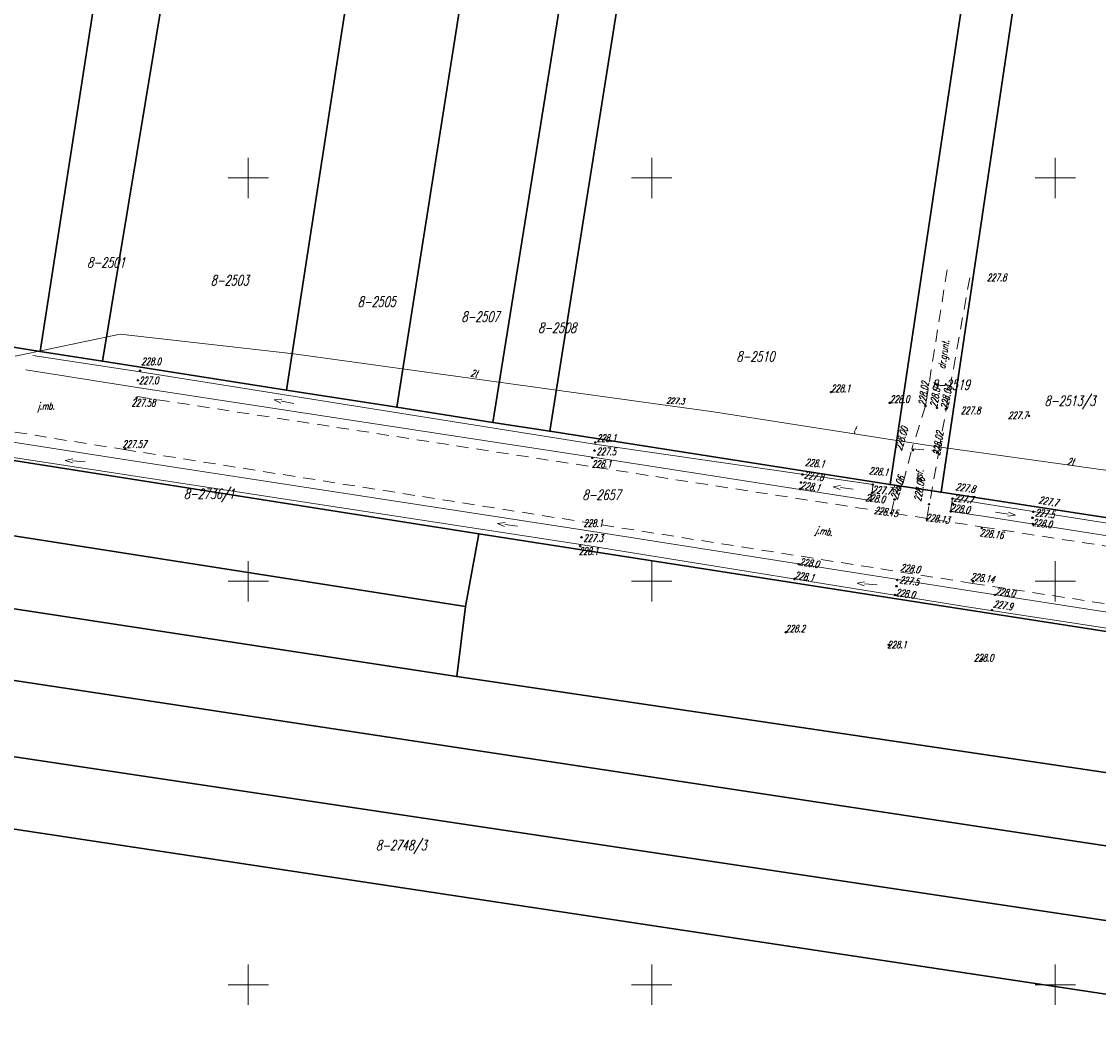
# Model space of a CAD drawing. Header units: millimetres. Extents: x 7501998 to 7504402, y 5666312 to 5667240.
# Tile 16 of 51: x 7502722 to 7502855, y 5666746 to 5666869. Entities that reach past the tile are written whole.
import ezdxf
from ezdxf.enums import TextEntityAlignment as Align

# ---------------------------------------------------------------- set-up
doc = ezdxf.new("R2010")
doc.units = ezdxf.units.MM
doc.header["$MEASUREMENT"] = 0
for name, pattern in [('1', [0]), ('4', [2.5, 1.5, -1]), ('KOR', [0])]:
    doc.linetypes.add(name, pattern=pattern)
doc.layers.get('0').update_dxf_attribs({"color": 250, "linetype": 'CONTINUOUS', "lineweight": 100})
for name, color, linetype, lineweight in [('Dzialki', 7, '1', 30), ('EUZOU_T_3', 7, 'CONTINUOUS', 18), ('EUZPU_L_3', 7, 'KOR', 18), ('Numery_dzialek', 7, 'CONTINUOUS', 18), ('Podzial_sekcyjny_krzyze', 7, '1', 18), ('Punkty', 7, 'CONTINUOUS', 9), ('SDROK_T_0', 7, 'CONTINUOUS', 18), ('SDRPK_L_1', 7, '4', 18), ('UTTOC_T_0', 11, 'CONTINUOUS', 18), ('UTTOO_T_0', 11, 'CONTINUOUS', 25), ('UTTPO_L_0', 11, '1', 18), ('WUKOS_T_0', 7, 'CONTINUOUS', 35), ('WUKOS_T_1', 7, 'CONTINUOUS', 15)]:
    doc.layers.add(name, color=color, linetype=linetype, lineweight=lineweight)
doc.styles.get("Standard").update_dxf_attribs({"font": 'Simplex.SHX', "width": 0.75})

# ---------------------------------------------------------------- blocks, each defined once
blk = doc.blocks.new('GRO')
at = {"linetype": 'Continuous'}
blk.add_circle((0, 0), 0.045, dxfattribs=at)
blk = doc.blocks.new('KCI')
at = {"linetype": 'Continuous'}
for p, q in [((0, 0), (1.585, 0)), ((1.585, 0.25), (2.5, 0)), ((1.585, -0.25), (2.5, 0))]:
    blk.add_line(p, q, dxfattribs=at)
blk = doc.blocks.new('WSP')
at = {"linetype": 'Continuous'}
blk.add_circle((0, 0), 0.045, dxfattribs=at)

msp = doc.modelspace()

# ---------------------------------------------------------------- linework, layer by layer
at = {"layer": 'Dzialki'}
for p, q in [((7502724.2, 5666828.49), (7502782.03, 5667201.25)), ((7502731.94, 5666827.27), (7502793.25, 5667199.04)), ((7502754.75, 5666823.7), (7502811.86, 5667195.08)), ((7502768.41, 5666821.57), (7502826.66, 5667192.03)), ((7502780.32, 5666819.7), (7502839.58, 5667189.13)), ((7502787.38, 5666818.59), (7502845.87, 5667187.75)), ((7502829.52, 5666811.99), (7502884.71, 5667180.56)), ((7502835.84, 5666811.03), (7502853.41, 5666929.17)), ((7502778.57, 5666805.9), (7502568.04, 5666839.08)), ((7502707.36, 5666831.12), (7502724.2, 5666828.49)), ((7502566.39, 5666829.81), (7502776.92, 5666796.89)), ((7502724.2, 5666828.49), (7502731.94, 5666827.27)), ((7502731.94, 5666827.27), (7502754.75, 5666823.7)), ((7502754.75, 5666823.7), (7502768.41, 5666821.57)), ((7502768.41, 5666821.57), (7502780.32, 5666819.7)), ((7502564.91, 5666820.39), (7502775.82, 5666788.22)), ((7502780.32, 5666819.7), (7502787.38, 5666818.59)), ((7502787.38, 5666818.59), (7502829.52, 5666811.99)), ((7502527.99, 5666816.95), (7502946.76, 5666753.49)), ((7502829.52, 5666811.99), (7502835.84, 5666811.03)), ((7502835.84, 5666811.03), (7502857.29, 5666807.76)), ((7502526.72, 5666807.41), (7503014.49, 5666734.22)), ((7502776.92, 5666796.89), (7502778.57, 5666805.9)), ((7503047.82, 5666763.89), (7502778.57, 5666805.9)), ((7502525.58, 5666798.77), (7503120.7, 5666708.91)), ((7502775.82, 5666788.22), (7502776.92, 5666796.89)), ((7503045.46, 5666748.31), (7502775.82, 5666788.22))]:
    msp.add_line(p, q, dxfattribs=at)
at = {"layer": 'EUZPU_L_3', "linetype": 'KOR'}
for p, q in [((7502736.61, 5666825.96), (7502723.3, 5666827.98)), ((7502722.42, 5666826.22), (7502735.96, 5666824.08)), ((7502736.61, 5666825.96), (7502792.88, 5666817)), ((7502680.83, 5666823.53), (7502734.6, 5666815.1)), ((7502735.96, 5666824.08), (7502792.68, 5666815.39)), ((7502712.06, 5666816.69), (7502791.19, 5666804.55)), ((7502792.88, 5666817), (7502827.44, 5666812)), ((7502734.6, 5666815.1), (7502791.37, 5666806.37)), ((7502827.14, 5666810.03), (7502792.68, 5666815.39)), ((7502827.44, 5666812), (7502827.14, 5666810.03)), ((7502837.26, 5666810.25), (7502837.03, 5666808.66)), ((7502841, 5666809.66), (7502837.26, 5666810.25)), ((7502911.93, 5666798.44), (7502841, 5666809.66)), ((7502837.03, 5666808.66), (7502841.08, 5666808.07)), ((7502911.84, 5666796.82), (7502841.08, 5666808.07)), ((7502791.37, 5666806.37), (7502839.68, 5666798.77)), ((7502791.19, 5666804.55), (7502839.31, 5666796.81)), ((7502839.68, 5666798.77), (7502910.21, 5666787.91)), ((7502839.31, 5666796.81), (7502909.82, 5666785.93))]:
    msp.add_line(p, q, dxfattribs=at)
at = {"layer": 'Podzial_sekcyjny_krzyze'}
for p, q in [((7502750, 5666847.5), (7502750, 5666852.5)), ((7502800, 5666847.5), (7502800, 5666852.5)), ((7502850, 5666847.5), (7502850, 5666852.5)), ((7502747.5, 5666850), (7502752.5, 5666850)), ((7502797.5, 5666850), (7502802.5, 5666850)), ((7502847.5, 5666850), (7502852.5, 5666850)), ((7502750, 5666797.5), (7502750, 5666802.5)), ((7502800, 5666797.5), (7502800, 5666802.5)), ((7502850, 5666797.5), (7502850, 5666802.5)), ((7502747.5, 5666800), (7502752.5, 5666800)), ((7502797.5, 5666800), (7502802.5, 5666800)), ((7502847.5, 5666800), (7502852.5, 5666800)), ((7502750, 5666747.5), (7502750, 5666752.5)), ((7502800, 5666747.5), (7502800, 5666752.5)), ((7502850, 5666747.5), (7502850, 5666752.5)), ((7502747.5, 5666750), (7502752.5, 5666750)), ((7502797.5, 5666750), (7502802.5, 5666750)), ((7502847.5, 5666750), (7502852.5, 5666750))]:
    msp.add_line(p, q, dxfattribs=at)
at = {"layer": 'SDRPK_L_1', "linetype": '4'}
for p, q in [((7502836.6, 5666838.59), (7502833.92, 5666821.73)), ((7502836.48, 5666821.39), (7502839.53, 5666838.32)), ((7502734.88, 5666816.29), (7502617.36, 5666835.05)), ((7502736.28, 5666822.89), (7502840.97, 5666806.73)), ((7502833.92, 5666821.73), (7502832.22, 5666816.43)), ((7502835.57, 5666816.13), (7502836.48, 5666821.39)), ((7502839.76, 5666799.75), (7502734.88, 5666816.29)), ((7502831.15, 5666812.19), (7502832.22, 5666816.43)), ((7502832.22, 5666816.43), (7502835.57, 5666816.13)), ((7502834.08, 5666807.79), (7502835.57, 5666816.13)), ((7502830.24, 5666810.88), (7502831.15, 5666812.19)), ((7502829.65, 5666808.45), (7502830.24, 5666810.88)), ((7502840.97, 5666806.73), (7502911.62, 5666795.8)), ((7502839.76, 5666799.75), (7502910.38, 5666788.9))]:
    msp.add_line(p, q, dxfattribs=at)
at = {"layer": 'UTTPO_L_0', "linetype": '1'}
for p, q in [((7502721.12, 5666827.89), (7502734.12, 5666830.65)), ((7502734.12, 5666830.65), (7502755.64, 5666828.19)), ((7502755.64, 5666828.19), (7502807.65, 5666820.99)), ((7502807.65, 5666820.99), (7502834.35, 5666816.84)), ((7502834.35, 5666816.84), (7502906.48, 5666806.74))]:
    msp.add_line(p, q, dxfattribs=at)

# ---------------------------------------------------------------- block references
at = {"layer": 'EUZOU_T_3'}
for p, rotation in [((7502755.65, 5666822.04), 169.3354195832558), ((7502729.8, 5666814.8), 175.6700648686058), ((7502824.94, 5666811.43), 173.2110191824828), ((7502842.61, 5666808.59), 350.8376529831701), ((7502783.37, 5666806.85), 172.6476241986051), ((7502827.93, 5666799.58), 175.7636111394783)]:
    msp.add_blockref('KCI', p, dxfattribs=dict(at, rotation=rotation))
at = {"layer": 'Punkty'}
for p in [(7502724.2, 5666828.49), (7502731.94, 5666827.27), (7502754.75, 5666823.7), (7502768.41, 5666821.57), (7502780.32, 5666819.7), (7502787.38, 5666818.59), (7502829.52, 5666811.99), (7502835.84, 5666811.03), (7502778.57, 5666805.9), (7502776.92, 5666796.89), (7502775.82, 5666788.22)]:
    msp.add_blockref('GRO', p, dxfattribs=at)
at = {"layer": 'WUKOS_T_0'}
for p in [(7502736.58, 5666826.11), (7502736.32, 5666824.91), (7502822.2, 5666823.46), (7502736.16, 5666822.73), (7502829.5, 5666822.12), (7502833.92, 5666821.73), (7502835.35, 5666821.5), (7502836.44, 5666821.35), (7502840.58, 5666821.27), (7502846.74, 5666820.51), (7502734.76, 5666816.41), (7502792.89, 5666816.2), (7502793, 5666817.21), (7502832.37, 5666816.26), (7502792.63, 5666815.3), (7502835.34, 5666815.94), (7502818.48, 5666812.24), (7502818.68, 5666813.23), (7502818.38, 5666811.44), (7502827.28, 5666810.94), (7502827.39, 5666811.98), (7502827.08, 5666810.04), (7502830.08, 5666810.13), (7502834.36, 5666809.55), (7502837.26, 5666810.25), (7502837.29, 5666809.63), (7502829.65, 5666808.45), (7502837.03, 5666808.66), (7502847.28, 5666808.62), (7502834.11, 5666807.73), (7502847.18, 5666807.87), (7502847.22, 5666807.11), (7502791.29, 5666805.46), (7502840.88, 5666806.61), (7502791.12, 5666804.38), (7502818.22, 5666802.11), (7502817.67, 5666800.29), (7502830.42, 5666800.16), (7502830.33, 5666799.4), (7502839.83, 5666799.97), (7502830.11, 5666798.31), (7502842.53, 5666798.31), (7502842.16, 5666796.44), (7502816.6, 5666793.68), (7502829.37, 5666792.12), (7502840.92, 5666790.3)]:
    msp.add_blockref('WSP', p, dxfattribs=at)

# ---------------------------------------------------------------- texts
at = {"layer": 'Numery_dzialek', "oblique": 15, "width": 0.7}
for s, p in [('8-2501', (7502730.03, 5666840.14)), ('8-2503', (7502745.33, 5666837.93)), ('8-2505', (7502763.55, 5666835.29)), ('8-2507', (7502776.4, 5666833.43)), ('8-2508', (7502785.91, 5666832.05)), ('8-2510', (7502810.48, 5666828.49)), ('8-2519', (7502834.69, 5666824.99)), ('8-2513/3', (7502848.67, 5666822.99)), ('8-2736/1', (7502742, 5666811.46)), ('8-2657', (7502791.41, 5666811.35)), ('8-2748/3', (7502765.81, 5666767.91))]:
    msp.add_text(s, height=1.25, dxfattribs=at).set_placement(p, align=Align.TOP_LEFT)
at = {"layer": 'SDROK_T_0', "oblique": 15, "width": 0.7}
for s, rotation, p in [('dr.grunt.', 81.5935, (7502835.45, 5666826.41)), ('asf.', 77.8557, (7502832.49, 5666812.43)), ('j.mb.', 350.8377, (7502820.38, 5666806.84))]:
    msp.add_text(s, height=0.9, rotation=rotation, dxfattribs=at).set_placement(p, align=Align.TOP_LEFT)
msp.add_text('j.mb.', height=0.9, dxfattribs=at).set_placement((7502723.87, 5666822.18), align=Align.TOP_LEFT)
at = {"layer": 'UTTOC_T_0', "oblique": 15, "width": 0.7}
msp.add_text('227.3', height=0.75, rotation=356.6981, dxfattribs=at).set_placement((7502801.83, 5666822.8), align=Align.TOP_LEFT)
at = {"layer": 'UTTOO_T_0', "oblique": 15, "width": 0.7}
for s, rotation, p in [('2t', 349.3803, (7502777.49, 5666825.41)), ('t', 351.7295, (7502824.93, 5666818.41)), ('2t', 353.6598, (7502851.44, 5666814.43))]:
    msp.add_text(s, height=0.9, rotation=rotation, dxfattribs=at).set_placement(p)
at = {"layer": 'WUKOS_T_1', "oblique": 15, "width": 0.7}
for s, p in [('227.8', (7502841.53, 5666837.21)), ('228.1', (7502822.2, 5666823.46)), ('228.0', (7502829.5, 5666822.12)), ('227.8', (7502838.29, 5666820.73)), ('227.7', (7502844.14, 5666820.12)), ('228.2', (7502816.56, 5666793.68)), ('228.1', (7502829.18, 5666791.7)), ('228.0', (7502839.92, 5666790.08))]:
    msp.add_text(s, height=0.9, dxfattribs=at).set_placement(p)
for s, p in [('228.0', (7502736.74, 5666827.71)), ('227.0', (7502736.44, 5666825.34)), ('227.58', (7502735.52, 5666822.58)), ('227.57', (7502734.41, 5666817.46)), ('228.1', (7502793.19, 5666818.2)), ('227.5', (7502793.14, 5666816.53)), ('228.1', (7502792.57, 5666814.99)), ('228.1', (7502791.52, 5666807.65)), ('227.3', (7502791.52, 5666805.81)), ('228.1', (7502790.95, 5666804.18))]:
    msp.add_text(s, height=0.9, dxfattribs=at).set_placement(p, align=Align.TOP_LEFT)
for s, rotation, p in [('228.02', 81.8431, (7502833.92, 5666821.73)), ('228.04', 80.7612, (7502835.35, 5666821.5)), ('228.03', 78.3304, (7502836.64, 5666821.28)), ('228.00', 74.0805, (7502830.96, 5666816.13)), ('228.02', 81.3497, (7502835.7, 5666815.56)), ('228.1', 354.169, (7502818.96, 5666814.32)), ('227.8', 352.025, (7502818.83, 5666812.76)), ('228.1', 354.5646, (7502826.88, 5666813.28)), ('228.1', 350.5992, (7502818.4, 5666811.51)), ('228.06', 71.8053, (7502830.43, 5666810.06)), ('228.06', 80.2977, (7502833.36, 5666809.85)), ('227.8', 351.669, (7502837.61, 5666811.31)), ('228.0', 353.2138, (7502826.44, 5666809.96)), ('227.7', 354.7961, (7502827.28, 5666810.96)), ('227.7', 353.2894, (7502837.4, 5666809.92)), ('228.0', 351.5964, (7502836.94, 5666808.73)), ('227.7', 350.3473, (7502847.89, 5666809.67)), ('228.15', 351.7216, (7502827.52, 5666808.38)), ('228.13', 352.9032, (7502833.9, 5666807.5)), ('227.5', 353.719, (7502847.45, 5666808.09)), ('228.0', 353.1621, (7502847.13, 5666806.87)), ('228.0', 351.5817, (7502818.25, 5666802)), ('228.0', 352.177, (7502830.77, 5666801.3)), ('228.1', 351.3491, (7502817.65, 5666800.34)), ('227.5', 353.3287, (7502830.66, 5666799.76)), ('228.0', 351.7776, (7502830.16, 5666798.2)), ('228.0', 352.0389, (7502842.56, 5666798.35)), ('227.9', 351.2926, (7502842.26, 5666796.77))]:
    msp.add_text(s, height=0.9, rotation=rotation, dxfattribs=at).set_placement(p)
for s, rotation, p in [('228.16', 353.4335, (7502840.7, 5666806.48)), ('228.14', 352.323, (7502839.58, 5666801.06))]:
    msp.add_text(s, height=0.9, rotation=rotation, dxfattribs=at).set_placement(p, align=Align.TOP_LEFT)

doc.saveas('drawing.dxf')
